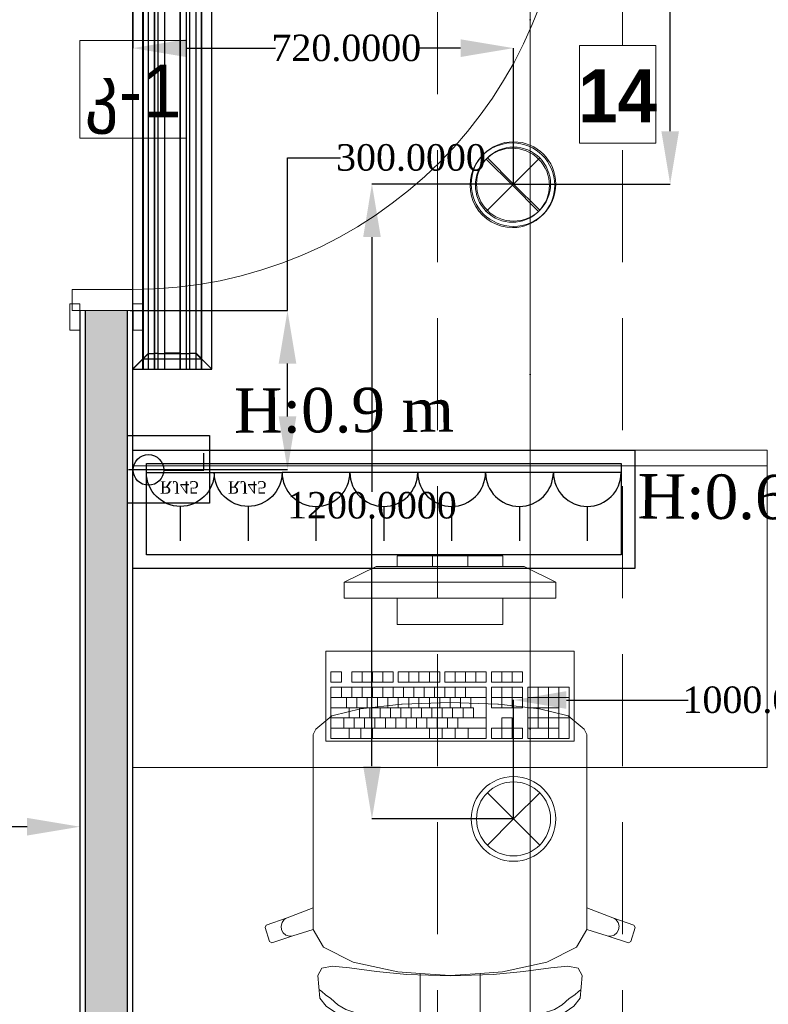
# Model space of a CAD drawing. Header units: millimetres. Extents: x 0 to 88385, y 0 to 41127.
# Tile 202 of 244: x 84266 to 85682, y 21340 to 23201. Entities that reach past the tile are written whole.
import ezdxf
from ezdxf.enums import TextEntityAlignment as Align

# ---------------------------------------------------------------- set-up
doc = ezdxf.new("R2010")
doc.units = ezdxf.units.MM
doc.header["$MEASUREMENT"] = 0
doc.set_wipeout_variables(frame=1)
doc.linetypes.add('Dot & Dashed', pattern=[670.277762, 317.5, -176.388889, 0, -176.388874])
doc.linetypes.add('Hidden', pattern=[317.5, 211.666667, -105.833333])
for name, color, linetype in [('- განათება', 7, 'Continuous'), ('- მექანიკური ნაწილი', 7, 'Continuous'), ('- საშტეფცელო როზეტები', 7, 'Continuous'), ('Edges', 7, 'Continuous'), ('New_Structural - Bearing', 7, 'Continuous'), ('Structural - Bearing', 7, 'Continuous'), ('Structural - Grid', 7, 'Continuous')]:
    doc.layers.add(name, color=color, linetype=linetype)
for name, color, linetype, lineweight in [('New_Annotation - Text_Pen_No__20', 1, 'Continuous', 0), ('New_Archicad Doors_Pen_No__1', 7, 'Continuous', 13), ('New_Interior - Furniture _Pen_No__1', 7, 'Continuous', 13), ('New_Structural - Bearing_Pen_No__1', 7, 'Continuous', 13)]:
    doc.layers.add(name, color=color, linetype=linetype, lineweight=lineweight)
for name, color, linetype, lineweight, true_color in [('New_Interior - Lamp_Pen_No__77', 7, 'Continuous', 20, 0xffeb28), ('New_Structural - Bearing_Pen_No__5', 7, 'Continuous', 25, 0x40a5ff), ('New_Structural - Bearing_Pen_No__57', 7, 'Continuous', 25, 0xdcd214), ('Structural - Bearing_Pen_No__81', 7, 'Continuous', 20, 0x6a6a6a), ('Structural - Grid_Pen_No__81', 7, 'Continuous', 20, 0x6a6a6a)]:
    doc.layers.add(name, color=color, linetype=linetype, lineweight=lineweight, true_color=true_color)
doc.styles.add('GENERATED_STYLE_2', font='txt')
doc.styles.add('GENERATED_STYLE_3', font='txt')
doc.styles.get("Standard").update_dxf_attribs({"font": 'sylfaen.ttf'})
doc.dimstyles.get("Standard").update_dxf_attribs({"dimtxt": 0.18, "dimasz": 0.18, "dimexe": 0.18, "dimexo": 0.0625, "dimgap": 0.09, "dimtad": 0, "dimtih": 1, "dimtoh": 1, "dimdec": 4, "dimzin": 0, "dimdsep": 46, "dimtxsty": 'Standard', "dimcen": 0.09, "dimadec": 0, "dimazin": 0, "dimtfac": 1, "dimtdec": 4, "dimtofl": 0, "dimtmove": 0, "dimatfit": 3, "dimfxl": 1, "dimtolj": 1, "dimtzin": 0, "dimarcsym": 0})

# ---------------------------------------------------------------- blocks, each defined once
blk = doc.blocks.new('Door_3')
at = {"layer": 'New_Archicad Doors_Pen_No__1', "color": 7, "linetype": 'Continuous', "lineweight": 13}
for p, q in [((370, 0), (370, 820)), ((370, 820), (410, 820)), ((410, 820), (410, 0)), ((-487, 0), (-487, 19)), ((-487, 19), (-437, 19)), ((-437, 19), (-437, 0)), ((437, 19), (487, 19)), ((437, 0), (437, 19)), ((487, 19), (487, 0)), ((-437, 0), (-487, 0)), ((-450, 0), (-487, 0)), ((-450, 0), (-487, 0)), ((-410, 0), (-450, 0)), ((-450, 0), (-450, -115)), ((-450, 0), (-450, -10)), ((-450, 0), (-450, -10)), ((-410, -115), (-410, 0)), ((410, 0), (370, 0)), ((450, 0), (410, 0)), ((410, 0), (410, -115)), ((487, 0), (437, 0)), ((450, -115), (450, 0)), ((450, 0), (450, -10)), ((450, 0), (450, -10)), ((450, 0), (487, 0)), ((450, 0), (487, 0)), ((-450, -10), (-450, -90)), ((-450, -10), (-450, -90)), ((450, -10), (450, -90)), ((450, -10), (450, -90)), ((-450, -90), (-450, -100)), ((-450, -90), (-450, -100)), ((450, -90), (450, -100)), ((450, -90), (450, -100)), ((-487, -119), (-487, -100)), ((-487, -100), (-437, -100)), ((-450, -100), (-487, -100)), ((-450, -100), (-487, -100)), ((-437, -100), (-437, -119)), ((437, -100), (487, -100)), ((437, -119), (437, -100)), ((450, -100), (487, -100)), ((450, -100), (487, -100)), ((487, -100), (487, -119)), ((-437, -119), (-487, -119)), ((-450, -115), (-410, -115)), ((410, -115), (450, -115)), ((487, -119), (437, -119))]:
    blk.add_line(p, q, dxfattribs=at)
blk.add_arc((410, 0), 820, 90, 180, dxfattribs=at)
blk = doc.blocks.new('Wall_45', base_point=(140, 26788))
at = {"layer": 'New_Structural - Bearing_Pen_No__57', "linetype": 'Continuous', "lineweight": 25, "true_color": 0xdcd214}
blk.add_hatch(color=52, dxfattribs=at).paths.add_polyline_path([(150, 22651.5), (150, 20834.2), (230, 20834.2), (230, 22651.5)])
at = {"layer": 'New_Structural - Bearing_Pen_No__1', "color": 7, "linetype": 'Continuous', "lineweight": 13}
for p, q in [((150, 22651.5), (140, 22651.5)), ((230, 22651.5), (150, 22651.5)), ((240, 22651.5), (230, 22651.5))]:
    blk.add_line(p, q, dxfattribs=at)
at = {"layer": 'New_Structural - Bearing_Pen_No__5', "color": 161, "linetype": 'Continuous', "lineweight": 25, "true_color": 0x40a5ff}
for p, q in [((140, 22651.5), (140, 22614.5)), ((150, 22651.5), (150, 20834.2)), ((230, 20834.2), (230, 22651.5)), ((240, 22651.5), (240, 22614.5))]:
    blk.add_line(p, q, dxfattribs=at)
at = {"layer": 'New_Structural - Bearing_Pen_No__5', "color": 161, "linetype": 'Continuous', "lineweight": 25, "true_color": 0x40a5ff, "flags": 128}
for points in [[(140, 22651.5), (140, 20834.2)], [(240, 20834.2), (240, 22651.5)]]:
    blk.add_lwpolyline(points, dxfattribs=at)
at = {"layer": 'New_Archicad Doors_Pen_No__1', "color": 7, "linetype": 'Continuous', "lineweight": 13, "xscale": -1, "zscale": 1000, "rotation": 270}
blk.add_blockref('Door_3', (240, 23101.5), dxfattribs=at)
blk = doc.blocks.new('Standard grid marker_2')
at = {"layer": 'Structural - Grid_Pen_No__81', "color": 251, "linetype": 'Continuous', "lineweight": 20, "true_color": 0x6a6a6a}
blk.add_line((1000, 0), (27734.9, 0), dxfattribs=at)
at = {"layer": 'Structural - Grid_Pen_No__81', "color": 251, "lineweight": 20, "true_color": 0x6a6a6a, "style": 'GENERATED_STYLE_2'}
for tag, p in [('AC_MarkerText_1_0', (-1.5, -46.7)), ('AC_MarkerText_1_1', (28933.4, -46.7))]:
    blk.add_attdef(tag, text='', height=100, rotation=270, dxfattribs=at).set_placement(p, align=Align.TOP_CENTER)
blk = doc.blocks.new('Office Workstation Solo 27_2')
at = {"layer": 'New_Interior - Furniture _Pen_No__1', "color": 7, "linetype": 'Continuous', "lineweight": 13}
for p, q in [((-700, -220), (-700, -200)), ((-700, -200), (-500, -200)), ((-633.3, -220), (-633.3, -200)), ((-566.7, -220), (-566.7, -200)), ((-500, -200), (-500, -220)), ((-800, -250), (-740, -220)), ((-460, -220), (-740, -220)), ((-500, -220), (-700, -220)), ((-400, -250), (-460, -220)), ((-800, -280), (-800, -250)), ((-800, -250), (-400, -250)), ((-400, -250), (-400, -280)), ((-400, -280), (-800, -280)), ((-700, -330), (-700, -280)), ((-700, -280), (-500, -280)), ((-500, -280), (-500, -330)), ((-500, -330), (-700, -330)), ((-737.1, -438.5), (-737.1, -419.1)), ((-737.1, -419.1), (-678.3, -419.1)), ((-717.5, -438.5), (-717.5, -419.1)), ((-697.9, -438.5), (-697.9, -419.1)), ((-678.3, -419.1), (-678.3, -438.5)), ((-668.5, -438.5), (-668.5, -419.1)), ((-668.5, -419.1), (-590.2, -419.1)), ((-649, -438.5), (-649, -419.1)), ((-629.4, -438.5), (-629.4, -419.1)), ((-609.8, -438.5), (-609.8, -419.1)), ((-590.2, -419.1), (-590.2, -438.5)), ((-580.4, -438.5), (-580.4, -419.1)), ((-580.4, -419.1), (-502.1, -419.1)), ((-560.8, -438.5), (-560.8, -419.1)), ((-541.2, -438.5), (-541.2, -419.1)), ((-521.7, -438.5), (-521.7, -419.1)), ((-502.1, -419.1), (-502.1, -438.5)), ((-492.3, -438.5), (-492.3, -419.1)), ((-492.3, -419.1), (-414, -419.1)), ((-472.7, -438.5), (-472.7, -419.1)), ((-453.1, -438.5), (-453.1, -419.1)), ((-433.5, -438.5), (-433.5, -419.1)), ((-414, -419.1), (-414, -438.5)), ((-394.4, -438.5), (-394.4, -419.1)), ((-394.4, -419.1), (-374.8, -419.1)), ((-374.8, -419.1), (-374.8, -438.5)), ((-678.3, -438.5), (-737.1, -438.5)), ((-590.2, -438.5), (-668.5, -438.5)), ((-502.1, -438.5), (-580.4, -438.5)), ((-414, -438.5), (-492.3, -438.5)), ((-374.8, -438.5), (-394.4, -438.5)), ((-825.2, -545.2), (-825.2, -448.2)), ((-825.2, -448.2), (-746.9, -448.2)), ((-805.6, -545.2), (-805.6, -448.2)), ((-786, -545.2), (-786, -448.2)), ((-766.5, -525.8), (-766.5, -448.2)), ((-746.9, -448.2), (-746.9, -545.2)), ((-737.1, -487), (-737.1, -448.2)), ((-737.1, -448.2), (-678.3, -448.2)), ((-717.5, -487), (-717.5, -448.2)), ((-697.9, -487), (-697.9, -448.2)), ((-678.3, -448.2), (-678.3, -487)), ((-668.5, -545.2), (-668.5, -448.2)), ((-668.5, -448.2), (-374.8, -448.2)), ((-629.4, -467.6), (-629.4, -448.2)), ((-609.8, -467.6), (-609.8, -448.2)), ((-590.2, -467.6), (-590.2, -448.2)), ((-570.6, -467.6), (-570.6, -448.2)), ((-551, -467.6), (-551, -448.2)), ((-531.5, -467.6), (-531.5, -448.2)), ((-511.9, -467.6), (-511.9, -448.2)), ((-492.3, -467.6), (-492.3, -448.2)), ((-472.7, -467.6), (-472.7, -448.2)), ((-453.1, -467.6), (-453.1, -448.2)), ((-433.5, -467.6), (-433.5, -448.2)), ((-414, -467.6), (-414, -448.2)), ((-394.4, -467.6), (-394.4, -448.2)), ((-374.8, -448.2), (-374.8, -545.2)), ((-746.9, -467.6), (-825.2, -467.6)), ((-691.6, -480.4), (-769.2, -488.9)), ((-678.3, -467.6), (-737.1, -467.6)), ((-690.4, -480.3), (-691.6, -480.4)), ((-600, -477.3), (-690.4, -480.3)), ((-374.8, -467.6), (-668.5, -467.6)), ((-639.2, -487), (-639.2, -467.6)), ((-619.6, -487), (-619.6, -467.6)), ((-600, -487), (-600, -467.6)), ((-600, -477.3), (-509.6, -480.3)), ((-580.4, -487), (-580.4, -467.6)), ((-560.8, -487), (-560.8, -467.6)), ((-541.2, -487), (-541.2, -467.6)), ((-521.7, -487), (-521.7, -467.6)), ((-509.6, -480.3), (-508.4, -480.4)), ((-508.4, -480.4), (-430.8, -488.9)), ((-502.1, -487), (-502.1, -467.6)), ((-482.5, -487), (-482.5, -467.6)), ((-462.9, -487), (-462.9, -467.6)), ((-443.3, -487), (-443.3, -467.6)), ((-423.8, -487), (-423.8, -467.6)), ((-404.2, -487), (-404.2, -467.6)), ((-821.1, -501.6), (-823.5, -502.6)), ((-769.2, -488.9), (-821.1, -501.6)), ((-746.9, -487), (-805.6, -487)), ((-678.3, -487), (-737.1, -487)), ((-374.8, -487), (-644.1, -487)), ((-644.1, -506.4), (-644.1, -487)), ((-624.5, -506.4), (-624.5, -487)), ((-604.9, -506.4), (-604.9, -487)), ((-585.3, -506.4), (-585.3, -487)), ((-565.7, -506.4), (-565.7, -487)), ((-546.1, -506.4), (-546.1, -487)), ((-526.6, -506.4), (-526.6, -487)), ((-507, -506.4), (-507, -487)), ((-487.4, -506.4), (-487.4, -487)), ((-467.8, -506.4), (-467.8, -487)), ((-448.2, -506.4), (-448.2, -487)), ((-430.8, -488.9), (-378.9, -501.6)), ((-428.6, -506.4), (-428.6, -487)), ((-409.1, -506.4), (-409.1, -487)), ((-378.9, -501.6), (-376.5, -502.6)), ((-823.5, -502.6), (-853.7, -527.7)), ((-746.9, -506.4), (-825.2, -506.4)), ((-717.5, -525.8), (-717.5, -506.4)), ((-717.5, -506.4), (-697.9, -506.4)), ((-697.9, -506.4), (-697.9, -525.8)), ((-374.8, -506.4), (-668.5, -506.4)), ((-614.7, -525.8), (-614.7, -506.4)), ((-595.1, -525.8), (-595.1, -506.4)), ((-575.5, -525.8), (-575.5, -506.4)), ((-555.9, -525.8), (-555.9, -506.4)), ((-536.4, -525.8), (-536.4, -506.4)), ((-516.8, -525.8), (-516.8, -506.4)), ((-497.2, -525.8), (-497.2, -506.4)), ((-477.6, -525.8), (-477.6, -506.4)), ((-458, -525.8), (-458, -506.4)), ((-438.4, -525.8), (-438.4, -506.4)), ((-418.9, -525.8), (-418.9, -506.4)), ((-399.3, -525.8), (-399.3, -506.4)), ((-376.5, -502.6), (-346.3, -527.7)), ((-853.7, -527.7), (-858.9, -537.9)), ((-858.9, -537.9), (-858.9, -574.7)), ((-746.9, -525.8), (-805.6, -525.8)), ((-737.1, -545.2), (-737.1, -525.8)), ((-737.1, -525.8), (-717.5, -525.8)), ((-717.5, -545.2), (-717.5, -525.8)), ((-697.9, -525.8), (-717.5, -525.8)), ((-697.9, -525.8), (-678.3, -525.8)), ((-697.9, -545.2), (-697.9, -525.8)), ((-678.3, -525.8), (-678.3, -545.2)), ((-374.8, -525.8), (-668.5, -525.8)), ((-634.3, -545.2), (-634.3, -525.8)), ((-609.8, -545.2), (-609.8, -525.8)), ((-585.3, -545.2), (-585.3, -525.8)), ((-560.8, -545.2), (-560.8, -525.8)), ((-453.1, -545.2), (-453.1, -525.8)), ((-431.1, -545.2), (-431.1, -525.8)), ((-409.1, -545.2), (-409.1, -525.8)), ((-346.3, -527.7), (-341.1, -537.9)), ((-341.1, -537.9), (-341.1, -574.7)), ((-746.9, -545.2), (-825.2, -545.2)), ((-678.3, -545.2), (-737.1, -545.2)), ((-374.8, -545.2), (-668.5, -545.2)), ((-858.9, -574.7), (-858.9, -617.5)), ((-341.1, -574.7), (-341.1, -617.5)), ((-858.9, -617.5), (-858.9, -865.6)), ((-341.1, -617.5), (-341.1, -865.6)), ((-858.9, -865.6), (-907.8, -884.2)), ((-858.9, -906.3), (-858.9, -865.6)), ((-341.1, -906.3), (-341.1, -865.6)), ((-341.1, -865.6), (-292.2, -884.2)), ((-907.8, -884.2), (-947.8, -897.8)), ((-917.7, -893.1), (-919.6, -899.7)), ((-913.6, -887.6), (-917.7, -893.1)), ((-907.8, -884.2), (-913.6, -887.6)), ((-292.2, -884.2), (-286.4, -887.6)), ((-292.2, -884.2), (-252.2, -897.8)), ((-286.4, -887.6), (-282.3, -893.1)), ((-282.3, -893.1), (-280.4, -899.7)), ((-947.8, -897.8), (-950, -902.2)), ((-950, -902.2), (-941.6, -929.2)), ((-919.6, -899.7), (-918.8, -906.6)), ((-918.8, -906.6), (-915.5, -912.6)), ((-897.3, -918), (-858.7, -906.5)), ((-858.9, -906.3), (-858.7, -906.5)), ((-858.7, -906.5), (-839.2, -939.6)), ((-341.3, -906.5), (-360.8, -939.6)), ((-341.1, -906.3), (-341.3, -906.5)), ((-302.7, -918), (-341.3, -906.5)), ((-281.2, -906.6), (-284.5, -912.6)), ((-280.4, -899.7), (-281.2, -906.6)), ((-250, -902.2), (-258.4, -929.2)), ((-252.2, -897.8), (-250, -902.2)), ((-941.6, -929.2), (-937.3, -931.5)), ((-937.3, -931.5), (-897.3, -918)), ((-915.5, -912.6), (-910.3, -916.9)), ((-910.3, -916.9), (-903.9, -918.8)), ((-903.9, -918.8), (-897.3, -918)), ((-296.1, -918.8), (-302.7, -918)), ((-262.7, -931.5), (-302.7, -918)), ((-289.7, -916.9), (-296.1, -918.8)), ((-284.5, -912.6), (-289.7, -916.9)), ((-258.4, -929.2), (-262.7, -931.5)), ((-839.2, -939.6), (-783, -967.8)), ((-360.8, -939.6), (-417, -967.8)), ((-783, -967.8), (-699.1, -986.6)), ((-417, -967.8), (-500.9, -986.6)), ((-842.4, -979.4), (-850, -993.1)), ((-822.9, -975.7), (-842.4, -979.4)), ((-790.3, -978.8), (-822.9, -975.7)), ((-739.1, -985.7), (-790.3, -978.8)), ((-681.6, -991.3), (-739.1, -985.7)), ((-518.4, -991.3), (-460.9, -985.7)), ((-460.9, -985.7), (-409.7, -978.8)), ((-409.7, -978.8), (-377.1, -975.7)), ((-377.1, -975.7), (-357.6, -979.4)), ((-357.6, -979.4), (-350, -993.1)), ((-850, -993.1), (-846.2, -1035.9)), ((-699.1, -986.6), (-656.8, -989.4)), ((-600, -994), (-681.6, -991.3)), ((-656.8, -989.4), (-600, -993.2)), ((-656.8, -989.4), (-656.8, -1035.4)), ((-543.2, -989.4), (-600, -993.2)), ((-600, -994), (-518.4, -991.3)), ((-500.9, -986.6), (-543.2, -989.4)), ((-543.2, -989.4), (-543.2, -1035.4)), ((-350, -993.1), (-353.8, -1035.9)), ((-842.8, -1023.4), (-847, -1020.2)), ((-835.7, -1029.5), (-842.8, -1023.4)), ((-364.3, -1029.5), (-357.2, -1023.4)), ((-357.2, -1023.4), (-353, -1020.2)), ((-846.2, -1035.9), (-834.3, -1051.5)), ((-825.5, -1036.8), (-835.7, -1029.5)), ((-812.3, -1048.7), (-825.5, -1036.8)), ((-656.8, -1035.4), (-656.8, -1070.9)), ((-543.2, -1035.4), (-543.2, -1070.9)), ((-387.7, -1048.7), (-374.5, -1036.8)), ((-374.5, -1036.8), (-364.3, -1029.5)), ((-353.8, -1035.9), (-365.7, -1051.5)), ((-834.3, -1051.5), (-799.3, -1075.3)), ((-797.4, -1057.8), (-812.3, -1048.7)), ((-774.4, -1065.3), (-797.4, -1057.8)), ((-425.6, -1065.3), (-402.6, -1057.8)), ((-402.6, -1057.8), (-387.7, -1048.7)), ((-365.7, -1051.5), (-400.7, -1075.3)), ((-799.3, -1075.3), (-776.8, -1083.9)), ((-745.1, -1071.1), (-774.4, -1065.3)), ((-711.3, -1075.5), (-745.1, -1071.1)), ((-674.6, -1078.5), (-711.3, -1075.5)), ((-636.9, -1080.3), (-674.6, -1078.5)), ((-656.8, -1070.9), (-619.1, -1070.9)), ((-619.1, -1070.9), (-600, -1070.9)), ((-619.1, -1070.9), (-617, -1130)), ((-580.9, -1070.9), (-600, -1070.9)), ((-580.9, -1070.9), (-583, -1130)), ((-543.2, -1070.9), (-580.9, -1070.9)), ((-563.1, -1080.3), (-525.4, -1078.5)), ((-525.4, -1078.5), (-488.7, -1075.5)), ((-488.7, -1075.5), (-454.9, -1071.1)), ((-454.9, -1071.1), (-425.6, -1065.3)), ((-400.7, -1075.3), (-423.2, -1083.9)), ((-776.8, -1083.9), (-747.6, -1089.6)), ((-747.6, -1089.6), (-664.9, -1097.9)), ((-664.9, -1097.9), (-600, -1100.5)), ((-600, -1080.8), (-636.9, -1080.3)), ((-600, -1080.8), (-563.1, -1080.3)), ((-535.1, -1097.9), (-600, -1100.5)), ((-452.4, -1089.6), (-535.1, -1097.9)), ((-423.2, -1083.9), (-452.4, -1089.6)), ((-617, -1130), (-615.7, -1136.8)), ((-617, -1130), (-617, -1173.8)), ((-583, -1130), (-584.3, -1136.8)), ((-583, -1130), (-583, -1173.8)), ((-615.7, -1136.8), (-612.1, -1142.6)), ((-612.1, -1142.6), (-606.5, -1146.4)), ((-606.5, -1146.4), (-600, -1147.8)), ((-593.5, -1146.4), (-600, -1147.8)), ((-587.9, -1142.6), (-593.5, -1146.4)), ((-584.3, -1136.8), (-587.9, -1142.6)), ((-617, -1173.8), (-613.6, -1177.3)), ((-613.6, -1177.3), (-600, -1177.3)), ((-586.4, -1177.3), (-600, -1177.3)), ((-583, -1173.8), (-586.4, -1177.3))]:
    blk.add_line(p, q, dxfattribs=at)
at = {"layer": 'New_Interior - Furniture _Pen_No__1', "color": 7, "linetype": 'Continuous', "lineweight": 13, "flags": 128}
for points in [[(0, 0), (-1200, 0), (-1200, -600), (0, -600)], [(-1200, 0), (-1200, -30), (0, -30), (0, 0)], [(-365, -380), (-365, -550), (-835, -550), (-835, -380)]]:
    blk.add_lwpolyline(points, close=True, dxfattribs=at)
blk = doc.blocks.new('Beam_1', base_point=(991.2, 14663))
at = {"layer": 'Structural - Bearing_Pen_No__81', "color": 251, "linetype": 'Dot & Dashed', "lineweight": 20, "true_color": 0x6a6a6a}
blk.add_line((991.2, 14663), (991.2, 39096.2), dxfattribs=at)
at = {"layer": 'Structural - Bearing_Pen_No__81', "color": 251, "linetype": 'Hidden', "lineweight": 20, "true_color": 0x6a6a6a}
for p, q in [((1166.2, 14488), (1166.2, 39096.2)), ((816.2, 20838), (816.2, 26488))]:
    blk.add_line(p, q, dxfattribs=at)
blk = doc.blocks.new('- საშტეფცელო როზეტი IP22')
at = {"layer": '- საშტეფცელო როზეტები', "color": 5}
for p, q in [((8536.7, 3822.7), (8536.7, 3888.1)), ((8472.6, 3758.6), (8600.9, 3758.6))]:
    blk.add_line(p, q, dxfattribs=at)
blk.add_arc((8536.7, 3758.6), 64.1, 0, 180, dxfattribs=at)
blk = doc.blocks.new('socket')
at = {"layer": '- საშტეფცელო როზეტები', "color": 5}
for p, q in [((0, 64.1), (0, 129.5)), ((-64.1, 0), (64.1, 0))]:
    blk.add_line(p, q, dxfattribs=at)
blk.add_arc((0, 0), 64.1, 0, 180, dxfattribs=at)
at = {"layer": '- საშტეფცელო როზეტები', "color": 1, "insert": (-38.6, 40.2), "char_height": 23.657, "attachment_point": 1}
blk.add_mtext_dynamic_manual_height_columns('{\\fSylfaen|b0|i0|c0|p18;RJ45}', width=4.298, gutter_width=0.0538, heights=[0], dxfattribs=at)
blk = doc.blocks.new('lineardiffplan')
at = {"layer": 'Edges'}
for p, q in [((392.8, 274.9), (392.8, 274.6)), ((393.1, 274.9), (392.8, 274.9)), ((422.8, 244.9), (392.8, 274.9)), ((392.8, 274.6), (392.9, 274.5)), ((392.9, 125.2), (392.9, 274.5)), ((412.4, 255), (392.9, 274.5)), ((393.1, 274.9), (393.2, 274.8)), ((393.2, 274.8), (412.7, 255.3)), ((1462.8, 244.9), (1492.8, 274.9)), ((1472.9, 255.3), (1492.4, 274.8)), ((1473.2, 254.9), (1492.8, 274.5)), ((1492.4, 274.8), (1492.5, 274.9)), ((1492.8, 274.9), (1492.5, 274.9)), ((1492.8, 274.5), (1492.8, 274.9)), ((1492.8, 274.5), (1492.8, 274.5)), ((1492.8, 125.4), (1492.8, 274.5)), ((1492.8, 255.3), (392.9, 255.3)), ((392.9, 254.9), (1492.8, 254.9)), ((392.9, 244.9), (1492.8, 244.9)), ((412.4, 144.7), (412.4, 255)), ((412.8, 254.6), (412.4, 255)), ((412.7, 255.3), (413.1, 254.9)), ((412.8, 145.1), (412.8, 254.6)), ((412.8, 254.6), (422.8, 244.6)), ((413.1, 254.9), (423.1, 244.9)), ((422.8, 244.6), (422.8, 244.9)), ((422.8, 244.9), (423.1, 244.9)), ((422.8, 244.6), (422.8, 244.6)), ((422.8, 244.6), (422.8, 233.2)), ((423.1, 244.9), (423.1, 244.9)), ((1472.5, 254.9), (1462.5, 244.9)), ((1462.5, 244.9), (1462.5, 244.9)), ((1462.5, 244.9), (1462.8, 244.9)), ((1462.8, 244.9), (1462.9, 244.6)), ((1462.8, 244.5), (1462.9, 244.6)), ((1462.8, 233.2), (1462.8, 244.5)), ((1462.9, 244.6), (1472.8, 254.5)), ((1472.9, 255.3), (1472.5, 254.9)), ((1472.8, 254.5), (1473.2, 254.9)), ((1472.8, 254.5), (1472.8, 145.3)), ((1473.2, 144.9), (1473.2, 254.9)), ((392.9, 233.2), (1492.8, 233.2)), ((392.9, 233), (1492.8, 233)), ((392.9, 226.8), (1492.8, 226.8)), ((392.9, 226.5), (1492.8, 226.5)), ((422.8, 233), (422.8, 233.2)), ((422.8, 226.8), (422.8, 233)), ((422.8, 226.5), (422.8, 226.8)), ((422.8, 214.9), (422.8, 226.5)), ((1462.8, 233), (1462.8, 233.2)), ((1462.8, 226.8), (1462.8, 233)), ((1462.8, 226.5), (1462.8, 226.8)), ((1462.8, 214.9), (1462.8, 226.5)), ((392.9, 214.9), (1492.8, 214.9)), ((1492.8, 214.8), (392.9, 214.8)), ((422.4, 214.9), (422.3, 214.9)), ((422.8, 214.9), (422.4, 214.9)), ((422.8, 184.9), (422.8, 214.9)), ((423.2, 214.9), (422.8, 214.9)), ((423.2, 214.8), (422.8, 214.9)), ((423.2, 214.8), (423.2, 214.9)), ((423.2, 214.8), (423.2, 184.9)), ((1462.8, 214.9), (1462.4, 214.9)), ((1462.4, 214.9), (1462.4, 214.8)), ((1462.8, 214.9), (1462.4, 214.8)), ((1462.4, 184.9), (1462.4, 214.8)), ((1462.8, 214.9), (1462.8, 184.9)), ((1462.8, 214.9), (1463.2, 214.9)), ((1463.2, 214.9), (1463.3, 214.9)), ((1492.8, 184.9), (392.9, 184.9)), ((392.9, 173.2), (1492.8, 173.2)), ((392.9, 173), (1492.8, 173)), ((422.4, 184.9), (422.3, 184.9)), ((422.8, 184.9), (422.4, 184.9)), ((422.8, 184.9), (423.2, 184.9)), ((422.8, 173.2), (422.8, 184.9)), ((422.8, 173), (422.8, 173.2)), ((422.8, 173), (422.8, 166.8)), ((1462.4, 184.9), (1462.8, 184.9)), ((1462.8, 173.2), (1462.8, 184.9)), ((1463.2, 184.9), (1462.8, 184.9)), ((1462.8, 173), (1462.8, 173.2)), ((1462.8, 166.8), (1462.8, 173)), ((1463.2, 184.9), (1463.3, 184.9)), ((392.8, 124.9), (422.8, 154.9)), ((392.9, 166.8), (1492.8, 166.8)), ((392.9, 166.5), (1492.8, 166.5)), ((392.9, 154.9), (1492.8, 154.9)), ((412.8, 145.1), (422.8, 155.1)), ((423.1, 154.8), (413.1, 144.9)), ((422.8, 166.5), (422.8, 166.8)), ((422.8, 155.1), (422.8, 166.5)), ((422.8, 154.9), (422.8, 155.1)), ((422.8, 155.1), (422.8, 155.1)), ((423.1, 154.8), (422.8, 154.9)), ((423.1, 154.8), (423.1, 154.9)), ((1462.5, 154.8), (1462.4, 154.9)), ((1462.8, 154.9), (1462.5, 154.8)), ((1462.5, 154.8), (1472.4, 144.9)), ((1462.8, 166.5), (1462.8, 166.8)), ((1462.8, 155.3), (1462.8, 166.5)), ((1462.9, 155.2), (1462.8, 155.3)), ((1462.9, 155.2), (1462.8, 154.9)), ((1462.8, 154.9), (1492.8, 124.9)), ((1472.8, 145.3), (1462.9, 155.2)), ((1492.8, 144.9), (392.9, 144.9)), ((392.9, 125.2), (412.4, 144.7)), ((392.9, 144.5), (1492.8, 144.5)), ((412.7, 144.5), (393.2, 124.9)), ((412.8, 145.1), (412.4, 144.7)), ((412.7, 144.5), (413.1, 144.9)), ((1472.4, 144.9), (1472.8, 144.5)), ((1473.2, 144.9), (1472.8, 145.3)), ((1472.8, 144.5), (1492.4, 124.9)), ((1473.2, 144.9), (1492.8, 125.4)), ((392.9, 125.2), (392.8, 125.1)), ((392.8, 125.1), (392.8, 124.9)), ((392.8, 124.9), (393.1, 124.9)), ((393.2, 124.9), (393.1, 124.9)), ((1492.4, 124.9), (1492.8, 124.9)), ((1492.4, 124.9), (1492.4, 124.9)), ((1492.8, 125.3), (1492.8, 125.4)), ((1492.8, 124.9), (1492.8, 125.3))]:
    blk.add_line(p, q, dxfattribs=at)
blk.add_lwpolyline([(393.2, 274.8), (1492.8, 274.8), (1492.8, 124.9), (393.2, 124.9)], close=True, dxfattribs=at)
blk = doc.blocks.new('Recessed Spot')
at = {"layer": 'New_Interior - Lamp_Pen_No__77', "color": 2, "linetype": 'Continuous', "lineweight": 20, "true_color": 0xffeb28}
for q in [(-49.5, 49.5), (49.5, 49.5), (-49.5, -49.5), (49.5, -49.5)]:
    blk.add_line((0, 0), q, dxfattribs=at)
at = {"layer": 'New_Interior - Lamp_Pen_No__77', "color": 2, "linetype": 'Continuous', "lineweight": 20, "true_color": 0xffeb28, "flags": 128}
blk.add_lwpolyline([(80, 0, 1), (-80, 0, 1)], format="xyb", close=True, dxfattribs=at)
at = {"layer": 'New_Interior - Lamp_Pen_No__77', "color": 2, "linetype": 'Continuous', "lineweight": 20, "true_color": 0xffeb28}
blk.add_circle((0, 0), 70, dxfattribs=at)
blk = doc.blocks.new('1 ჩარჩო')
at = {"layer": '- საშტეფცელო როზეტები', "color": 5}
blk.add_lwpolyline([(7775.1, 3905.1), (7903.3, 3905.1), (7903.3, 3750.1), (7775.1, 3750.1)], close=True, dxfattribs=at)
blk = doc.blocks.new('ერთკლავიშა ორკლავიშა სამკლავიშა ჩამრთველი იპ22')
at = {"layer": '- განათება', "color": 6}
blk.add_line((0.9, 97.5), (0.8, 352.8), dxfattribs=at)
blk.add_lwpolyline([(0.8, 352.8), (-106, 352.8)], dxfattribs=at)
blk.add_circle((0, 0), 97.5, dxfattribs=at)
blk = doc.blocks.new('ერთკლავიშა ჩამრთველი იპ 22')
at = {"layer": '- განათება', "color": 6}
blk.add_blockref('ერთკლავიშა ორკლავიშა სამკლავიშა ჩამრთველი იპ22', (0, 0), dxfattribs=at)
blk = doc.blocks.new('*D610')
at = {"layer": '- საშტეფცელო როზეტები', "color": 0, "lineweight": -2, "transparency": 16777216}
for p, q in [((84772.8, 22651.5), (84772.8, 22940.6)), ((84772.8, 22940.6), (84872.8, 22940.6)), ((84475.3, 22651.5), (84773, 22651.5)), ((84772.8, 22451.5), (84772.8, 22551.5)), ((84472.4, 22351.5), (84773, 22351.5))]:
    blk.add_line(p, q, dxfattribs=at)
at = {"layer": '- საშტეფცელო როზეტები', "color": 0, "transparency": 16777216}
for points in [[(84756.1, 22551.5), (84789.5, 22551.5), (84772.8, 22651.5)], [(84756.1, 22451.5), (84789.5, 22451.5), (84772.8, 22351.5)]]:
    blk.add_solid(points, dxfattribs=at)
at = {"layer": 'Defpoints', "color": 0, "transparency": 16777216}
for p in [(84475.3, 22651.5), (84472.3, 22351.5), (84772.8, 22351.5)]:
    blk.add_point(p, dxfattribs=at)
at = {"layer": '- საშტეფცელო როზეტები', "color": 0, "transparency": 16777216, "insert": (85006.3, 22940.6), "char_height": 50, "attachment_point": 5}
blk.add_mtext('\\A1;{\\fSylfaen|b0|i0|c0|p18;300.0000}', dxfattribs=at)
blk = doc.blocks.new('*D1046')
at = {"layer": '- განათება', "color": 0, "lineweight": -2, "transparency": 16777216}
for p, q in [((84852.8, 23690.7), (85496.7, 23690.7)), ((85496.5, 23590.7), (85496.5, 23394.4)), ((85496.5, 22990.7), (85496.5, 23343.1)), ((85200.3, 22890.7), (85496.7, 22890.7))]:
    blk.add_line(p, q, dxfattribs=at)
at = {"layer": '- განათება', "color": 0, "transparency": 16777216}
for points in [[(85479.9, 23590.7), (85513.2, 23590.7), (85496.5, 23690.7)], [(85479.9, 22990.7), (85513.2, 22990.7), (85496.5, 22890.7)]]:
    blk.add_solid(points, dxfattribs=at)
at = {"layer": 'Defpoints', "color": 0, "transparency": 16777216}
for p in [(84852.8, 23690.7), (85200.3, 22890.7), (85496.5, 22890.7)]:
    blk.add_point(p, dxfattribs=at)
at = {"layer": '- განათება', "color": 0, "transparency": 16777216, "insert": (85496.5, 23368.7), "char_height": 50, "attachment_point": 5}
blk.add_mtext('\\A1;{\\fSylfaen|b0|i0|c0|p18;800.0000}', dxfattribs=at)
blk = doc.blocks.new('*D1047')
at = {"layer": '- განათება', "color": 0, "lineweight": -2, "transparency": 16777216}
for p, q in [((84480.3, 23621.1), (84480.3, 23147.5)), ((84580.3, 23147.7), (84750.3, 23147.7)), ((85100.3, 23147.7), (85017.7, 23147.7)), ((85200.3, 22890.8), (85200.3, 23147.9))]:
    blk.add_line(p, q, dxfattribs=at)
at = {"layer": '- განათება', "color": 0, "transparency": 16777216}
for points in [[(84580.3, 23164.4), (84580.3, 23131), (84480.3, 23147.7)], [(85100.3, 23164.4), (85100.3, 23131), (85200.3, 23147.7)]]:
    blk.add_solid(points, dxfattribs=at)
at = {"layer": 'Defpoints', "color": 0, "transparency": 16777216}
for p in [(84480.3, 23621.1), (85200.3, 23147.7), (85200.3, 22890.7)]:
    blk.add_point(p, dxfattribs=at)
at = {"layer": '- განათება', "color": 0, "transparency": 16777216, "insert": (84884, 23147.7), "char_height": 50, "attachment_point": 5}
blk.add_mtext('\\A1;{\\fSylfaen|b0|i0|c0|p18;720.0000}', dxfattribs=at)
blk = doc.blocks.new('*D1050')
at = {"layer": '- განათება', "color": 0, "lineweight": -2, "transparency": 16777216}
for p, q in [((85200.3, 21690.8), (85200.3, 21915.7)), ((85300.3, 21915.5), (85530.6, 21915.5)), ((86100.3, 21915.5), (85829.9, 21915.5)), ((86200.3, 21690.8), (86200.3, 21915.7))]:
    blk.add_line(p, q, dxfattribs=at)
at = {"layer": '- განათება', "color": 0, "transparency": 16777216}
for points in [[(85300.3, 21932.2), (85300.3, 21898.8), (85200.3, 21915.5)], [(86100.3, 21932.2), (86100.3, 21898.8), (86200.3, 21915.5)]]:
    blk.add_solid(points, dxfattribs=at)
at = {"layer": 'Defpoints', "color": 0, "transparency": 16777216}
for p in [(85200.3, 21915.5), (85200.3, 21690.7), (86200.3, 21690.7)]:
    blk.add_point(p, dxfattribs=at)
at = {"layer": '- განათება', "color": 0, "transparency": 16777216, "insert": (85680.3, 21915.5), "char_height": 50, "attachment_point": 5}
blk.add_mtext('\\A1;{\\fSylfaen|b0|i0|c0|p18;1000.0000}', dxfattribs=at)
blk = doc.blocks.new('*D1051')
at = {"layer": '- განათება', "color": 0, "lineweight": -2, "transparency": 16777216}
for p, q in [((85200.2, 22890.7), (84932.4, 22890.7)), ((84932.5, 22790.7), (84932.5, 22308.8)), ((84932.5, 21790.7), (84932.5, 22257.5)), ((85200.2, 21690.7), (84932.4, 21690.7))]:
    blk.add_line(p, q, dxfattribs=at)
at = {"layer": '- განათება', "color": 0, "transparency": 16777216}
for points in [[(84915.9, 22790.7), (84949.2, 22790.7), (84932.5, 22890.7)], [(84915.9, 21790.7), (84949.2, 21790.7), (84932.5, 21690.7)]]:
    blk.add_solid(points, dxfattribs=at)
at = {"layer": 'Defpoints', "color": 0, "transparency": 16777216}
for p in [(85200.3, 22890.7), (84932.5, 21690.7), (85200.3, 21690.7)]:
    blk.add_point(p, dxfattribs=at)
at = {"layer": '- განათება', "color": 0, "transparency": 16777216, "insert": (84932.5, 22283.1), "char_height": 50, "attachment_point": 5}
blk.add_mtext('\\A1;{\\fSylfaen|b0|i0|c0|p18;1200.0000}', dxfattribs=at)
blk = doc.blocks.new('*D1301')
at = {"layer": '- განათება', "color": 0, "lineweight": -2, "transparency": 16777216}
for p, q in [((84380.3, 21875.9), (84380.3, 21675.8)), ((83740.3, 21867.9), (83740.3, 21675.8)), ((83840.3, 21676), (83951.9, 21676)), ((84280.3, 21676), (84219.7, 21676))]:
    blk.add_line(p, q, dxfattribs=at)
at = {"layer": '- განათება', "color": 0, "transparency": 16777216}
for points in [[(83840.3, 21692.7), (83840.3, 21659.3), (83740.3, 21676)], [(84280.3, 21692.7), (84280.3, 21659.3), (84380.3, 21676)]]:
    blk.add_solid(points, dxfattribs=at)
at = {"layer": 'Defpoints', "color": 0, "transparency": 16777216}
for p in [(84380.3, 21876), (83740.3, 21868), (83740.3, 21676)]:
    blk.add_point(p, dxfattribs=at)
at = {"layer": '- განათება', "color": 0, "transparency": 16777216, "insert": (84085.8, 21676), "char_height": 50, "attachment_point": 5}
blk.add_mtext('\\A1;{\\fSylfaen|b0|i0|c0|p18;640.0000}', dxfattribs=at)
blk = doc.blocks.new('AVARIULI GANATEBA')
at = {"layer": '- განათება', "color": 3, "linetype": 'Continuous', "lineweight": 20}
for q in [(-49.5, 49.5), (49.5, 49.5), (-49.5, -49.5), (49.5, -49.5)]:
    blk.add_line((0, 0), q, dxfattribs=at)
for major_axis, start_param, end_param in [((56.6, 56.6), 0.785398, 3.926991), ((56.6, 56.6), 3.926991, 7.068583), ((-49.5, 49.5), 2.356194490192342, 8.639379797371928)]:
    blk.add_ellipse((0, 0), major_axis=major_axis, ratio=1, start_param=start_param, end_param=end_param, dxfattribs=at)

msp = doc.modelspace()

# ---------------------------------------------------------------- linework, layer by layer
at = {"layer": '- საშტეფცელო როზეტები', "color": 5}
for points in [[(85429.51547, 22164.04266), (84480.26565, 22164.04266), (84480.26565, 22387.98097), (85429.51547, 22387.98097)], [(85403.82489, 22189.73324), (84505.95623, 22189.73324), (84505.95623, 22362.29039), (85403.82489, 22362.29039)]]:
    msp.add_lwpolyline(points, close=True, dxfattribs=at)

# ---------------------------------------------------------------- block references
at = {"layer": '- განათება', "color": 1}
msp.add_blockref('AVARIULI GANATEBA', (85198.14437, 22888.57118), dxfattribs=at)
at = {"layer": '- განათება', "color": 2, "linetype": 'Continuous', "lineweight": 20, "true_color": 0xffeb28, "zscale": 1000}
for p in [(85200.26565, 22890.69258), (85200.26565, 21690.69258)]:
    msp.add_blockref('Recessed Spot', p, dxfattribs=at)
at = {"layer": '- განათება', "rotation": 270}
msp.add_blockref('1 ჩარჩო', (80720.20312, 30190.58882), dxfattribs=at)
at = {"layer": '- განათება', "color": 6, "xscale": 0.2965673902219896, "yscale": 0.2965673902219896, "zscale": 0.2965673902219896, "rotation": 270}
msp.add_blockref('ერთკლავიშა ჩამრთველი იპ 22', (84509.84927, 22350.36618), dxfattribs=at)
at = {"layer": '- საშტეფცელო როზეტები', "xscale": -1, "rotation": 180}
for p in [(84570.08971, 22345.64612), (84698.35666, 22345.64612)]:
    msp.add_blockref('socket', p, dxfattribs=at)
at = {"layer": '- საშტეფცელო როზეტები', "rotation": 180}
for p in [(93363.36521, 26104.20311), (93491.63216, 26104.20311), (93619.89911, 26104.20311), (93748.16606, 26104.20311), (93876.43302, 26104.20311)]:
    msp.add_blockref('- საშტეფცელო როზეტი IP22', p, dxfattribs=at)
at = {"layer": 'New_Interior - Furniture _Pen_No__1', "color": 7, "linetype": 'Continuous', "lineweight": 13, "xscale": -1, "zscale": 1000}
msp.add_blockref('Office Workstation Solo 27_2', (84480.26565, 22387.98097), dxfattribs=at)
at = {"layer": 'New_Structural - Bearing', "color": 7, "lineweight": 35}
msp.add_blockref('Wall_45', (84380.26565, 26787.98097), dxfattribs=at)
at = {"layer": 'Structural - Bearing', "color": 251, "lineweight": 20, "true_color": 0x6a6a6a}
msp.add_blockref('Beam_1', (85231.5059, 14662.98097), dxfattribs=at)
at = {"layer": 'Structural - Grid', "color": 8, "linetype": 'Continuous', "lineweight": 15, "zscale": 1000, "rotation": 90}
msp.add_blockref('Standard grid marker_2', (85231.5059, 11703.05519), dxfattribs=at)

# ---------------------------------------------------------------- texts
at = {"layer": '- განათება', "color": 5, "insert": (84671.53648, 22504.45438), "char_height": 83.9644685, "attachment_point": 1, "rotation": 0.31067434}
msp.add_mtext_dynamic_manual_height_columns('{\\fSylfaen|b0|i0|c0|p18;H:0.9 m}', width=710.9466492, gutter_width=1.70068, heights=[0], dxfattribs=at)
at = {"layer": '- საშტეფცელო როზეტები', "color": 5, "insert": (85914.2933, 22340.02514), "char_height": 83.9644685, "attachment_point": 3, "rotation": 359.68932566}
msp.add_mtext_dynamic_manual_height_columns('{\\fSylfaen|b0|i0|c0|p18;H:0.65 m}', width=710.9466492, gutter_width=1.70068, heights=[0], dxfattribs=at)

# ---------------------------------------------------------------- dimensions: what is measured, and where the dimension line sits
at = {"layer": '- განათება', "color": 1}
for base, p1, p2, angle, picture, middle in [((84932.53069, 21690.69258), (85200.26565, 22890.69258), (85200.26565, 21690.69258), 270, '*D1051', (84932.53069, 22283.12766)), ((85200.26565, 21915.5), (86200.26565, 21690.69258), (85200.26565, 21690.69258), 180, '*D1050', (85680.26565, 21915.5)), ((83740.26565, 21676), (84380.26565, 21876), (83740.26565, 21867.98097), 180, '*D1301', (84085.78061, 21676))]:
    dim = msp.add_linear_dim(base=base, p1=p1, p2=p2, angle=angle, text='{\\fSylfaen|b0|i0|c0|p18;<>}', dimstyle='Standard', override={"dimtxt": 50, "dimasz": 100}, dxfattribs=at)
    dim.commit()
    dim.dimension.update_dxf_attribs({"geometry": picture, "text_midpoint": middle, "dimtype": 160})

# ---------------------------------------------------------------- next in the draw order: wipeouts: each hides what was drawn before it
at = {"color": 1, "linetype": 'Continuous', "lineweight": 0, "ltscale": 115262.565146}
msp.add_wipeout([(84380.26565, 22977.40903), (84581.42939, 22977.40903), (84581.42939, 23162.25768), (84380.26565, 23162.25768)], dxfattribs=at).dxf.layer = 'New_Annotation - Text_Pen_No__20'
at = {"color": 1, "linetype": 'Continuous', "lineweight": 0, "ltscale": 115351.056893}
msp.add_wipeout([(85324.8329, 22967.95654), (85469.56061, 22967.95654), (85469.56061, 23152.80549), (85324.8329, 23152.80549)], dxfattribs=at).dxf.layer = 'New_Annotation - Text_Pen_No__20'

# ---------------------------------------------------------------- next in the draw order: linework, layer by layer
at = {"layer": 'New_Annotation - Text_Pen_No__20', "color": 1, "linetype": 'Continuous', "lineweight": 0, "flags": 128}
for points in [[(84380.26565, 22977.40903), (84581.42939, 22977.40903), (84581.42939, 23162.25768), (84380.26565, 23162.25768), (84380.26565, 22977.40903)], [(85324.8329, 22967.95654), (85469.56061, 22967.95654), (85469.56061, 23152.80549), (85324.8329, 23152.80549), (85324.8329, 22967.95654)]]:
    msp.add_lwpolyline(points, close=True, dxfattribs=at)

# ---------------------------------------------------------------- next in the draw order: block references
at = {"layer": '- მექანიკური ნაწილი', "xscale": -1, "rotation": 270}
msp.add_blockref('lineardiffplan', (84354.98428, 22147.84639), dxfattribs=at)

# ---------------------------------------------------------------- next in the draw order: texts
at = {"layer": 'New_Annotation - Text_Pen_No__20', "color": 1, "linetype": 'Continuous', "lineweight": 0, "char_height": 100, "attachment_point": 2}
for s, insert, style in [('\\A1;{\\pqc;\\fBOG 2018|b0|i0|c0|p0;\\W1.000000;კ-\\fBOG 2018|b0|i0|c0|p0;\\W1.000000;1}', (84480.84752, 23116.75466), 'GENERATED_STYLE_2'), ('\\A1;{\\pqc;\\fBOG 2018|b1|i0|c0|p0;\\W1.000000;14}', (85397.19675, 23107.59337), 'GENERATED_STYLE_3')]:
    msp.add_mtext(s, dxfattribs=dict(at, insert=insert, style=style))

# ---------------------------------------------------------------- next in the draw order: dimensions: what is measured, and where the dimension line sits
at = {"layer": '- განათება', "color": 1}
dim = msp.add_linear_dim(base=(85496.53069, 22890.69258), p1=(84852.78205, 23690.69258), p2=(85200.26565, 22890.69258), angle=270, text='{\\fSylfaen|b0|i0|c0|p18;<>}', dimstyle='Standard', override={"dimtxt": 50, "dimasz": 100}, dxfattribs=at)
dim.commit()
dim.dimension.update_dxf_attribs({"geometry": '*D1046', "text_midpoint": (85496.53069, 23368.71161), "dimtype": 160})
dim = msp.add_linear_dim(base=(85200.26565, 23147.71161), p1=(84480.26565, 23621.11683), p2=(85200.26565, 22890.69258), text='{\\fSylfaen|b0|i0|c0|p18;<>}', dimstyle='Standard', override={"dimtxt": 50, "dimasz": 100}, dxfattribs=at)
dim.commit()
dim.dimension.update_dxf_attribs({"geometry": '*D1047', "text_midpoint": (84884, 23147.71161), "dimtype": 160})
at = {"layer": '- საშტეფცელო როზეტები', "color": 1}
dim = msp.add_linear_dim(base=(84772.79907, 22351.54103), p1=(84475.26565, 22651.54104), p2=(84472.29451, 22351.54103), angle=270, text='{\\fSylfaen|b0|i0|c0|p18;<>}', dimstyle='Standard', override={"dimtxt": 50, "dimasz": 100}, dxfattribs=at)
dim.commit()
dim.dimension.update_dxf_attribs({"geometry": '*D610', "text_midpoint": (85006.27548, 22940.58463), "dimtype": 160})

doc.saveas('drawing.dxf')
